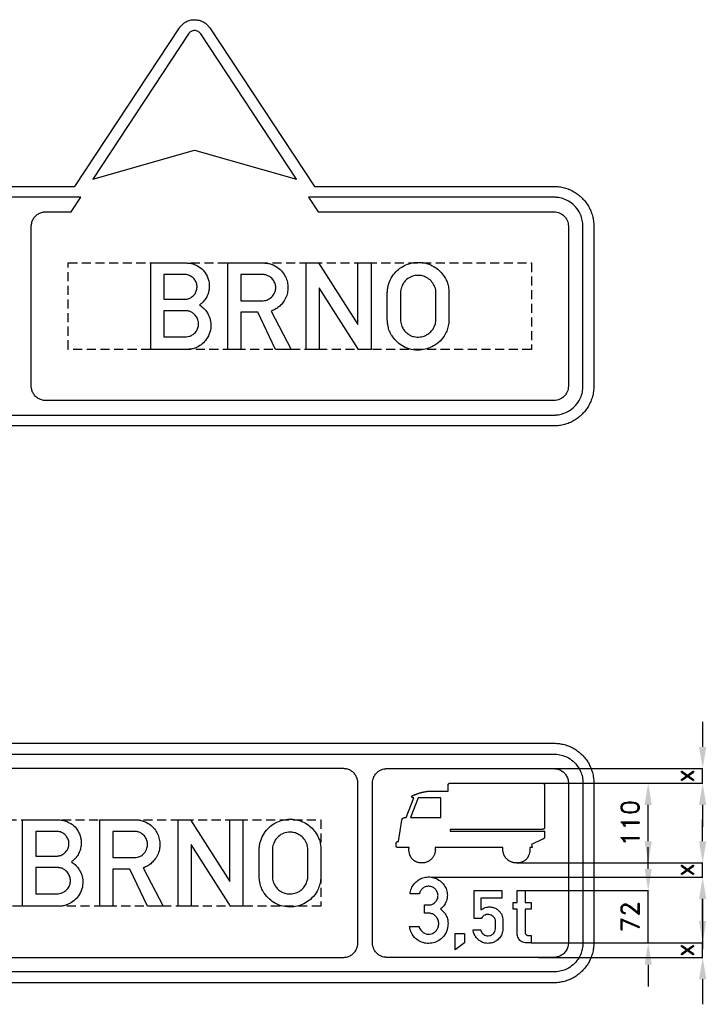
# Model space of a CAD drawing. Header units: millimetres. Extents: x -439 to 1046, y 157 to 1513.
# Tile 2 of 2: x 100 to 1046, y 157 to 1513. Entities that reach past the tile are written whole.
import ezdxf

# ---------------------------------------------------------------- set-up
doc = ezdxf.new("R2010")
doc.units = ezdxf.units.MM
doc.header["$LTSCALE"] = 5
doc.linetypes.add('ČÁRKOVANÁX2', pattern=[1.5, 1, -0.5])
doc.layers.add('Kóty', color=2, linetype='Continuous')
doc.layers.add('Značka', color=7, linetype='Continuous')
doc.styles.get("Standard").update_dxf_attribs({"font": 'romand.shx', "height": 25})
doc.dimstyles.get("Standard").update_dxf_attribs({"dimtxt": 25, "dimasz": 30, "dimexe": 0.18, "dimexo": 0.0625, "dimgap": 12.5, "dimtad": 1, "dimdec": 0, "dimzin": 0, "dimdsep": 46, "dimtxsty": 'Standard', "dimcen": 0.09, "dimadec": 0, "dimazin": 0, "dimtfac": 1, "dimtdec": 0, "dimtofl": 0, "dimtmove": 0, "dimatfit": 3, "dimfxl": 1, "dimtolj": 1, "dimtzin": 0, "dimarcsym": 0})

# ---------------------------------------------------------------- blocks, each defined once
blk = doc.blocks.new('*D3')
at = {"layer": 'Defpoints', "color": 0, "transparency": 16777216}
for p in [(769.9, 461.6), (965.9, 461.6), (786.4, 351.7)]:
    blk.add_point(p, dxfattribs=at)
at = {"layer": 'Kóty', "color": 0, "lineweight": -2, "transparency": 16777216}
for p, q in [((770, 461.6), (966.1, 461.6)), ((965.9, 381.7), (965.9, 431.6)), ((786.4, 351.7), (966.1, 351.7))]:
    blk.add_line(p, q, dxfattribs=at)
at = {"layer": 'Kóty', "color": 0, "transparency": 16777216}
for points in [[(960.9, 431.6), (970.9, 431.6), (965.9, 461.6)], [(960.9, 381.7), (970.9, 381.7), (965.9, 351.7)]]:
    blk.add_solid(points, dxfattribs=at)
at = {"layer": 'Kóty', "color": 0, "transparency": 16777216, "insert": (940.9, 406.7), "char_height": 25, "attachment_point": 5, "rotation": 90}
blk.add_mtext('\\A1;110', dxfattribs=at)
blk = doc.blocks.new('*D4')
at = {"layer": 'Defpoints', "color": 0, "transparency": 16777216}
for p in [(790.9, 313.6), (965.9, 313.6), (804.7, 241.6)]:
    blk.add_point(p, dxfattribs=at)
at = {"layer": 'Kóty', "color": 0, "lineweight": -2, "transparency": 16777216}
for p, q in [((965.9, 343.6), (965.9, 373.6)), ((790.9, 313.6), (966.1, 313.6)), ((804.8, 241.6), (966.1, 241.6)), ((965.9, 211.6), (965.9, 181.6))]:
    blk.add_line(p, q, dxfattribs=at)
at = {"layer": 'Kóty', "color": 0, "transparency": 16777216}
for points in [[(960.9, 343.6), (970.9, 343.6), (965.9, 313.6)], [(960.9, 211.6), (970.9, 211.6), (965.9, 241.6)]]:
    blk.add_solid(points, dxfattribs=at)
at = {"layer": 'Kóty', "color": 0, "transparency": 16777216, "insert": (940.9, 277.6), "char_height": 25, "attachment_point": 5, "rotation": 90}
blk.add_mtext('\\A1;72', dxfattribs=at)

msp = doc.modelspace()

# ---------------------------------------------------------------- linework, layer by layer
at = {"layer": 'Kóty'}
for p, q in [((1040.9, 546.3), (1040.9, 511.6)), ((805.5, 481.6), (1041.1, 481.6)), ((805.5, 461.6), (1041.1, 461.6)), ((1040.9, 431.6), (1040.9, 401.6)), ((1040.9, 381.7), (1040.9, 411.7)), ((835.2, 351.7), (1041.1, 351.7)), ((666.7, 332.2), (1041.1, 332.2)), ((1040.9, 302.2), (1040.9, 232.9)), ((1040.9, 271.6), (1040.9, 301.6)), ((814.6, 241.6), (1041.1, 241.6)), ((814.6, 221.6), (1041.1, 221.6)), ((1040.9, 191.6), (1040.9, 157))]:
    msp.add_line(p, q, dxfattribs=at)
for points in [[(1040.9, 461.6), (1040.9, 481.6)], [(1040.9, 332.2), (1040.9, 351.7)], [(965.9, 241.6), (965.9, 313.6)], [(1040.9, 221.6), (1040.9, 241.6)]]:
    msp.add_lwpolyline(points, dxfattribs=at)
for points in [[(1035.9, 511.6), (1045.9, 511.6), (1040.9, 481.6)], [(1035.9, 431.6), (1045.9, 431.6), (1040.9, 461.6)], [(1035.9, 381.7), (1045.9, 381.7), (1040.9, 351.7)], [(1035.9, 302.2), (1045.9, 302.2), (1040.9, 332.2)], [(1035.9, 271.6), (1045.9, 271.6), (1040.9, 241.6)], [(1035.9, 191.6), (1045.9, 191.6), (1040.9, 221.6)]]:
    msp.add_solid(points, dxfattribs=at)
at = {"layer": 'Značka', "color": 3}
for points in [[(-154.1, 1283.7), (175.9, 1283.7), (175.9, 1283.7), (320.1, 1502), (320.8, 1503), (321.5, 1504, -0.052456), (325, 1507.5, -0.052761), (329.1, 1510.3, -0.065666), (334.8, 1512.6, -0.065801), (340.9, 1513.3, -0.065467), (347, 1512.5, -0.0638), (352.8, 1510.3, -0.052749), (356.9, 1507.6, -0.057705), (360.3, 1504), (361.1, 1503), (361.8, 1502), (505.9, 1283.7)], [(340.9, 1333.7), (481.4, 1293.7), (349.3, 1493.8), (349, 1494.2), (348.7, 1494.6, 0.052755), (347.3, 1496, 0.052796), (345.7, 1497.1, 0.065483), (343.4, 1498, 0.065728), (340.9, 1498.3, 0.065484), (338.5, 1498, 0.063811), (336.2, 1497.1, 0.052837), (334.5, 1496, 0.057861), (333.2, 1494.6), (332.9, 1494.2), (332.6, 1493.8), (200.5, 1293.7), (340.9, 1333.7)], [(505.9, 1283.7), (835.9, 1283.7), (836.1, 1283.7), (836.4, 1283.7, -0.032181), (843.5, 1283.2, -0.035449), (850.4, 1281.7, -0.036272), (857.2, 1279.4, -0.034413), (863.6, 1276.2, -0.03373), (869.5, 1272.3, -0.034095), (874.8, 1267.5, -0.034224), (879.5, 1262.2, -0.034221), (883.5, 1256.3, -0.034046), (886.7, 1249.9, -0.033431), (889, 1243.2, -0.034139), (890.5, 1236.2, -0.036726), (890.9, 1229.1), (890.9, 1228.9), (890.9, 1228.7), (890.9, 1008.7), (890.9, 1008.4), (890.9, 1008.2, -0.032187), (890.4, 1001.1, -0.035462), (889, 994.1, -0.036265), (886.7, 987.4, -0.034415), (883.5, 981, -0.033708), (879.5, 975.1, -0.034095), (874.8, 969.8, -0.034211), (869.5, 965, -0.034227), (863.6, 961.1, -0.034046), (857.2, 957.9, -0.033424), (850.4, 955.6, -0.034127), (843.5, 954.1, -0.036747), (836.4, 953.7), (836.1, 953.7), (835.9, 953.7), (-154.1, 953.7)], [(115.9, 1008.7), (115.9, 1228.7), (115.9, 1228.9), (115.9, 1229.2, -0.033758), (116.2, 1231.8, -0.035655), (116.8, 1234.3, -0.036087), (117.6, 1236.8, -0.034687), (118.9, 1239.1, -0.034139), (120.4, 1241.2, -0.034434), (122.2, 1243.2, -0.034551), (124.2, 1244.8, -0.034518), (126.4, 1246.2, -0.034389), (128.8, 1247.3, -0.03417), (131.3, 1248.1, -0.02818), (133.3, 1248.5, -0.029338), (135.5, 1248.6), (135.7, 1248.7), (135.9, 1248.7), (141.9, 1248.7), (170.8, 1248.7), (184, 1268.7), (-154.1, 1268.7)], [(-154.1, 968.7), (835.9, 968.7, 0.00359), (838, 968.7, 0.010721), (840.1, 968.9, 0.05576), (848.3, 970.6, 0.056197), (855.9, 974, 0.069705), (864.3, 980.3, 0.068356), (870.6, 988.7, 0.056398), (874.1, 996.3, 0.061085), (875.7, 1004.5), (875.9, 1006.6), (875.9, 1008.7), (875.9, 1228.7), (875.9, 1230.7), (875.7, 1232.8, 0.055657), (874, 1241, 0.056182), (870.6, 1248.7, 0.069708), (864.3, 1257, 0.068338), (855.9, 1263.3, 0.056419), (848.3, 1266.8, 0.061152), (840.1, 1268.4, 0.012254), (838, 1268.6, 0.004089), (835.9, 1268.7), (497.9, 1268.7), (511.1, 1248.7), (835.9, 1248.7), (837, 1248.6, -0.010697), (838, 1248.5, -0.055604), (842.1, 1247.7, -0.05627), (845.9, 1246, -0.069821), (850.1, 1242.8, -0.0682), (853.2, 1238.7, -0.056331), (855, 1234.8, -0.061179), (855.8, 1230.7), (855.9, 1229.7), (855.9, 1228.7), (855.9, 1008.7), (855.9, 1007.6), (855.8, 1006.6, -0.055789), (855, 1002.5, -0.056093), (853.2, 998.7, -0.069583), (850.1, 994.5, -0.068433), (845.9, 991.3, -0.056518), (842.1, 989.6, -0.061034), (838, 988.8, -0.012124), (837, 988.7, -0.004063), (835.9, 988.7), (135.9, 988.7), (135.7, 988.7), (135.4, 988.7, -0.03387), (132.8, 988.9, -0.035526), (130.3, 989.5, -0.035896), (127.8, 990.4, -0.034756), (125.5, 991.6, -0.034266), (123.3, 993.1, -0.034448), (121.4, 994.9, -0.034539), (119.7, 996.9, -0.034587), (118.4, 999.1, -0.034343), (117.3, 1001.5, -0.033747), (116.5, 1004, -0.028215), (116.1, 1006.1, -0.030659), (115.9, 1008.2), (115.9, 1008.4), (115.9, 1008.7)], [(280.4, 1059.2), (280.4, 1178.2), (329.3, 1178.2, -0.002348), (330.6, 1178.1, -0.006987), (331.8, 1178.1, -0.053522), (338.5, 1176.9, -0.058873), (344.8, 1174.3, -0.084096), (352.6, 1168.3, -0.083984), (358.1, 1160.2, -0.052903), (360.2, 1154.4, -0.048086), (361.1, 1148.4, -0.047689), (361, 1142.3, -0.051685), (359.6, 1136.3, -0.057806), (356.8, 1130.1, -0.056924), (352.7, 1124.7, -0.018995), (351.2, 1123.1, -0.019189), (349.5, 1121.7, -0.007456), (348.6, 1121), (347.7, 1120.3), (348.9, 1119.4, -0.007134), (350.1, 1118.5, -0.045536), (355.1, 1114, -0.053985), (359, 1108.5, -0.077429), (362.5, 1100, -0.07632), (363.3, 1090.8, -0.08493), (361.2, 1080.4, -0.082717), (355.9, 1071.4, -0.067284), (349.8, 1065.5, -0.067552), (342.4, 1061.4, -0.045466), (337.2, 1059.8, -0.04876), (331.8, 1059.2, -0.00711), (330.8, 1059.2, -0.00231), (329.8, 1059.2), (280.4, 1059.2)], [(386.6, 1059.2), (386.6, 1178.2), (436.7, 1178.2), (437.5, 1178.1, -0.005438), (438.2, 1178.1, -0.052875), (443.8, 1177.3, -0.045269), (449.2, 1175.4, -0.068753), (457.1, 1170.6, -0.07411), (463.4, 1163.8, -0.062854), (467.1, 1157.1, -0.059665), (469.1, 1149.7, -0.05513), (469.5, 1142.5, -0.055168), (468.4, 1135.3, -0.062312), (465.3, 1127.7, -0.063047), (460.5, 1121.1, -0.05273), (455.6, 1116.6, -0.055205), (449.8, 1113.3, -0.011394), (448.2, 1112.6, -0.003853), (446.6, 1112), (473.9, 1059.2), (452.5, 1059.2), (428.2, 1110.2), (404.7, 1110.2), (404.7, 1059.2), (386.6, 1059.2)], [(606.4, 1137.7), (606.5, 1138.7), (606.5, 1139.7, -0.030686), (607.2, 1144.7, -0.031077), (608.5, 1149.5, -0.066287), (613, 1159.4, -0.068476), (620.1, 1167.7, -0.061862), (627.8, 1173.4, -0.059931), (636.7, 1177.2, -0.057342), (645.9, 1178.9, -0.057585), (655.2, 1178.6, -0.056918), (664.1, 1176.3, -0.057502), (672.3, 1172.1, -0.055379), (679.2, 1166.5, -0.053459), (684.8, 1159.6, -0.043017), (688.1, 1153.6, -0.048864), (690.2, 1147.1, -0.022739), (690.9, 1143.6, -0.012999), (691.3, 1140), (691.4, 1139.4), (691.4, 1138.8), (691.4, 1099), (691.3, 1098.1), (691.3, 1097.1, -0.035776), (690, 1089.7, -0.047842), (687.5, 1082.7, -0.078795), (681.1, 1072.7, -0.073098), (672.1, 1065.1, -0.060119), (663.4, 1060.7, -0.059847), (654, 1058.4, -0.071109), (642.3, 1058.5, -0.074185), (631.1, 1061.9, -0.06604), (622.3, 1067.3, -0.061699), (615.2, 1074.7, -0.047092), (611, 1081, -0.05388), (608.2, 1088, -0.030233), (607.2, 1092.7, -0.017672), (606.6, 1097.4), (606.5, 1098.5), (606.4, 1099.6), (606.4, 1137.7)], [(298.6, 1162.2), (298.6, 1128.2), (327.1, 1128.2, 0.005386), (328.2, 1128.2, 0.01603), (329.3, 1128.3, 0.09164), (334.4, 1129.7, 0.080745), (338.8, 1132.8, 0.08131), (342.2, 1137, 0.086111), (344, 1142, 0.08746), (344.2, 1147.5, 0.085838), (342.5, 1152.8, 0.08193), (339.4, 1157.1, 0.078649), (335.2, 1160.2, 0.046711), (332.5, 1161.4, 0.054004), (329.7, 1162.1, 0.009044), (329.1, 1162.1), (328.5, 1162.2), (298.6, 1162.2)], [(404.7, 1162.1), (404.7, 1126), (434, 1126, 0.002019), (434.7, 1126.1, 0.006056), (435.4, 1126.1, 0.040787), (438.7, 1126.6, 0.049419), (441.9, 1127.7, 0.110768), (448.1, 1132.3, 0.114763), (451.8, 1139, 0.085168), (452.7, 1144.3, 0.080085), (451.8, 1149.6, 0.08408), (449.1, 1154.8, 0.081241), (444.9, 1158.9, 0.067097), (440.9, 1161.1, 0.082112), (436.6, 1162.1, 0.00797), (436.1, 1162.1), (435.5, 1162.1), (404.7, 1162.1)], [(624.5, 1137.7), (624.5, 1099.6), (624.6, 1098.9), (624.6, 1098.2, 0.037584), (625.3, 1094.4, 0.041676), (626.5, 1090.8, 0.062893), (629.3, 1085.9, 0.060173), (633.2, 1081.8, 0.059427), (637.8, 1078.6, 0.064329), (643, 1076.7, 0.050509), (647.2, 1076.1, 0.044565), (651.6, 1076.3, 0.073918), (658.9, 1078.2, 0.085005), (665.2, 1082.3, 0.073628), (669.4, 1087.2, 0.063572), (672.2, 1093, 0.033212), (673, 1095.9, 0.042657), (673.4, 1098.9), (673.4, 1099.3), (673.4, 1099.7), (673.4, 1137.6), (673.4, 1138.2), (673.4, 1138.9, 0.062613), (672.7, 1143.1, 0.048324), (671.1, 1147, 0.076913), (666.7, 1153.4, 0.08378), (660.6, 1158.1, 0.069864), (654.9, 1160.4, 0.066679), (648.8, 1161.1, 0.08852), (640.3, 1159.6, 0.098118), (633, 1155.2, 0.062844), (629.4, 1151.3, 0.051395), (626.7, 1146.6, 0.039545), (625.3, 1142.9, 0.050738), (624.6, 1139), (624.6, 1138.3), (624.5, 1137.7)], [(298.6, 1112.3), (298.6, 1076.3), (327.2, 1076.3, 0.003564), (328.3, 1076.3, 0.010909), (329.4, 1076.4, 0.058714), (333.6, 1077.2, 0.063105), (337.6, 1079, 0.084062), (342, 1082.6, 0.085723), (345, 1087.5, 0.082232), (346.3, 1092.8, 0.080964), (345.9, 1098.2, 0.088837), (343.6, 1103.8, 0.084254), (339.5, 1108.4, 0.065593), (335.8, 1110.9, 0.080395), (331.6, 1112.1, 0.018294), (330.4, 1112.2, 0.006108), (329.2, 1112.3), (298.6, 1112.3)], [(-201.6, 516.6), (445.9, 516.6), (464.9, 516.6), (835.9, 516.6), (836.2, 516.6), (836.4, 516.6, -0.032178), (843.5, 516.1, -0.035434), (850.5, 514.7, -0.03627), (857.2, 512.4, -0.034424), (863.6, 509.2, -0.033711), (869.5, 505.3, -0.034069), (874.8, 500.5, -0.034199), (879.6, 495.2, -0.034234), (883.5, 489.3, -0.034034), (886.7, 482.9, -0.033395), (889, 476.2, -0.034107), (890.5, 469.2, -0.036743), (890.9, 462.1), (890.9, 461.9), (890.9, 461.6), (890.9, 241.6), (890.9, 241.4), (890.9, 241.2, -0.032171), (890.4, 234.1, -0.035429), (889, 227.1, -0.036282), (886.7, 220.4, -0.034416), (883.5, 214, -0.033735), (879.5, 208.1, -0.034079), (874.8, 202.8, -0.034202), (869.5, 198, -0.034235), (863.6, 194.1, -0.034041), (857.2, 190.9, -0.033409), (850.5, 188.6, -0.034125), (843.5, 187.1, -0.036744), (836.4, 186.6), (836.2, 186.6), (835.9, 186.6), (464.9, 186.6)], [(-204.6, 501.6), (835.9, 501.6, -0.003573), (838, 501.6, -0.010694), (840.1, 501.4, -0.055534), (848.3, 499.7, -0.056148), (855.9, 496.3, -0.069747), (864.3, 490, -0.06838), (870.6, 481.6, -0.056446), (874.1, 474, -0.061163), (875.7, 465.8), (875.9, 463.7), (875.9, 461.6), (875.9, 241.6), (875.9, 239.6), (875.7, 237.5, -0.055774), (874, 229.3, -0.056171), (870.6, 221.6, -0.069689), (864.3, 213.3, -0.068353), (855.9, 207, -0.056435), (848.3, 203.5, -0.061175), (840.1, 201.9, -0.012216), (838, 201.7, -0.004073), (835.9, 201.6), (-204.6, 201.6)], [(-234.9, 221.6), (545.9, 221.6), (546.2, 221.6), (546.5, 221.7, 0.033856), (549.1, 221.9, 0.035609), (551.6, 222.5, 0.035973), (554.1, 223.4, 0.034657), (556.4, 224.6, 0.034137), (558.5, 226.1, 0.034413), (560.4, 227.9, 0.034541), (562.1, 229.9, 0.034615), (563.5, 232.1, 0.034396), (564.6, 234.5), (565.4, 237), (565.8, 239.1), (565.9, 241.2), (565.9, 241.4), (565.9, 241.6), (565.9, 461.6), (565.9, 461.9), (565.9, 462.2, 0.033832), (565.7, 464.8, 0.035615), (565.1, 467.3, 0.035976), (564.2, 469.8, 0.034666), (563, 472.1, 0.034138), (561.5, 474.2, 0.034445), (559.7, 476.2, 0.034559), (557.7, 477.8, 0.034543), (555.5, 479.2, 0.034382), (553.1, 480.3, 0.033972), (550.6, 481.1, 0.028196), (548.5, 481.5, 0.029995), (546.4, 481.6), (546.2, 481.6), (545.9, 481.6)], [(855.9, 461.6), (855.9, 241.6), (855.9, 241.4), (855.9, 241.1), (855.7, 238.5), (855.1, 236), (854.2, 233.5), (853, 231.2), (851.5, 229.1), (849.7, 227.1, -0.03451), (847.7, 225.5, -0.034616), (845.5, 224.1, -0.034375), (843.1, 223, -0.033744), (840.6, 222.2, -0.028227), (838.5, 221.8, -0.030624), (836.4, 221.6), (836.2, 221.6), (835.9, 221.6), (743.9, 221.6), (605.9, 221.6), (604.9, 221.7, -0.010751), (603.8, 221.8, -0.055783), (599.8, 222.6, -0.056144), (595.9, 224.3, -0.069679), (591.8, 227.5, -0.068417), (588.6, 231.6, -0.056425), (586.9, 235.5, -0.06103), (586, 239.6), (586, 240.6), (585.9, 241.6), (585.9, 461.6), (586, 462.7), (586, 463.7, -0.055592), (586.9, 467.8, -0.056195), (588.6, 471.6, -0.069762), (591.8, 475.8, -0.068343), (595.9, 479, -0.056394), (599.8, 480.7, -0.061079), (603.8, 481.5, -0.01223), (604.9, 481.6, -0.004062), (605.9, 481.6), (835.9, 481.6), (836.2, 481.6), (836.5, 481.6, -0.033864), (839.1, 481.4, -0.035595), (841.6, 480.8, -0.035976), (844.1, 479.9, -0.03463), (846.4, 478.7, -0.034132), (848.5, 477.2, -0.034475), (850.4, 475.4, -0.034552), (852.1, 473.4, -0.034526), (853.5, 471.2), (854.6, 468.8), (855.4, 466.3), (855.8, 464.2), (855.9, 462.1), (855.9, 461.9), (855.9, 461.6)], [(765.8, 372.8), (672.5, 372.8), (672.5, 372.8), (672.5, 372.8), (672.5, 372.5), (672.5, 372.3), (672.5, 372), (672.5, 371.8), (672.5, 371.5), (672.5, 371.3), (672.5, 371.1), (672.6, 370.9), (672.6, 370.7), (672.6, 370.5), (672.6, 370.5), (672.6, 370.4), (672.6, 370.3), (672.6, 370.2), (672.5, 369.9), (672.5, 369.6), (672.5, 368.9), (672.4, 368.3), (672.3, 367.3), (672.2, 366.5), (672, 365.6), (671.8, 364.7), (671.5, 364), (671.3, 363.3), (670.9, 362.5), (670.6, 361.6), (670.2, 360.9), (669.7, 360.1), (669.3, 359.5), (668.9, 358.9), (668.4, 358.3), (668, 357.8), (667.6, 357.3), (667.1, 356.9), (666.6, 356.4), (666.1, 355.9), (665.4, 355.4), (664.7, 354.9), (664.1, 354.5), (663.5, 354.2), (662.9, 353.8), (662.3, 353.5), (661.8, 353.3), (661.3, 353.1), (660.6, 352.8), (659.9, 352.6), (659.1, 352.4), (658.3, 352.1), (657.7, 352), (657, 351.9), (656.3, 351.8), (655.6, 351.7), (655, 351.7, -0.008433), (654.5, 351.7, -0.009596), (653.8, 351.7, -0.007109), (653.1, 351.7, -0.008641), (652.3, 351.7), (651.4, 351.8), (650.8, 351.9), (650.1, 352), (649.4, 352.2), (648.7, 352.3), (648.2, 352.5), (647.7, 352.7), (647.1, 352.9), (646.4, 353.2), (645.7, 353.6), (644.9, 353.9), (644.3, 354.3), (643.7, 354.7), (643.2, 355.1), (642.6, 355.5), (642.2, 355.9), (641.8, 356.3), (641.3, 356.7), (640.8, 357.3), (640.3, 357.8), (639.9, 358.4), (639.5, 358.9), (639.2, 359.4), (638.8, 360), (638.5, 360.5), (638.3, 361), (638.1, 361.4), (637.9, 362), (637.6, 362.6), (637.3, 363.5), (637, 364.4), (636.8, 365.2), (636.6, 366), (636.5, 366.8), (636.4, 367.6), (636.3, 368.3), (636.3, 368.9), (636.3, 369.7), (636.3, 370.5), (636.3, 370.8), (636.3, 371.1), (636.3, 371.3), (636.3, 371.6), (636.3, 371.8), (636.4, 372), (636.4, 372.2), (636.4, 372.3), (636.4, 372.6), (636.4, 372.8), (636.4, 372.8), (636.4, 372.8), (622.1, 372.8), (622.1, 372.8), (622.1, 372.8), (622.1, 372.8), (622, 372.8), (622, 372.8), (622, 372.8), (622, 372.8), (622, 372.8), (621.9, 372.8), (621.9, 372.8), (621.9, 372.8), (621.9, 372.8), (621.7, 372.8), (621.6, 372.8), (621.4, 372.8), (621.3, 372.8), (621.2, 372.8), (621.1, 372.9), (621, 372.9), (620.9, 372.9), (620.7, 372.9), (620.6, 372.9), (620.5, 372.9), (620.4, 373), (620.4, 373), (620.3, 373), (620.2, 373), (620.1, 373), (620.1, 373.1), (620, 373.1), (620, 373.1), (619.9, 373.2), (619.8, 373.2), (619.8, 373.2), (619.7, 373.2), (619.7, 373.3), (619.7, 373.3), (619.6, 373.3), (619.6, 373.3), (619.5, 373.3), (619.5, 373.4), (619.5, 373.4), (619.4, 373.4), (619.4, 373.5), (619.4, 373.5), (619.3, 373.5), (619.3, 373.6), (619.3, 373.6), (619.2, 373.6), (619.2, 373.7), (619.2, 373.7), (619.2, 373.7), (619.1, 373.8), (619.1, 373.8), (619.1, 373.9), (619.1, 373.9), (619, 374), (619, 374), (619, 374), (619, 374.1), (619, 374.1), (618.9, 374.2), (618.9, 374.2), (618.9, 374.2), (618.9, 374.3), (618.9, 374.3), (618.9, 374.4), (618.9, 374.4), (618.9, 374.4), (618.9, 374.5), (618.9, 374.5), (618.8, 374.6), (618.8, 374.6), (618.8, 374.7), (618.8, 374.7), (618.8, 374.8), (618.8, 374.8), (618.8, 374.9), (618.8, 374.9), (618.8, 375), (618.8, 375), (618.8, 375.1), (618.8, 375.1), (618.8, 375.1), (618.8, 375.1), (618.8, 375.1), (618.8, 375.1), (618.8, 375.2), (618.8, 375.2), (618.8, 375.2), (618.8, 375.2), (618.8, 375.2), (618.8, 375.3), (618.8, 375.3), (618.8, 375.4), (618.8, 375.5), (618.8, 375.7), (618.8, 376), (618.8, 376.3), (618.8, 376.6), (618.8, 377), (618.8, 377.3), (618.8, 377.5), (618.8, 377.8), (618.8, 378.1), (618.8, 378.4), (618.8, 378.6), (618.8, 378.7), (618.8, 378.8), (618.8, 378.9), (618.8, 379), (618.8, 379.2), (618.9, 379.3), (618.9, 379.3), (618.9, 379.5), (618.9, 379.6), (618.9, 379.6), (619, 379.7), (619, 379.8), (619, 379.8), (619, 379.9), (619, 380), (619.1, 380), (619.1, 380.1), (619.1, 380.1), (619.1, 380.2), (619.2, 380.3), (619.2, 380.3), (619.2, 380.4), (619.3, 380.4), (619.3, 380.5), (619.3, 380.5), (619.4, 380.5), (619.4, 380.6), (619.4, 380.6), (619.5, 380.7), (619.5, 380.7), (619.6, 380.8), (619.6, 380.8), (619.7, 380.8), (619.7, 380.9), (619.8, 380.9), (619.8, 380.9), (619.9, 381), (619.9, 381), (620, 381), (620, 381), (620.1, 381.1), (620.2, 381.1), (620.2, 381.1), (620.3, 381.1), (620.3, 381.2), (620.4, 381.2), (620.4, 381.2), (620.5, 381.2), (620.6, 381.2), (620.6, 381.2), (620.7, 381.3), (620.7, 381.3), (620.7, 381.3), (620.8, 381.3), (620.8, 381.3), (620.8, 381.3), (620.9, 381.3), (620.9, 381.3), (621, 381.3), (621, 381.3), (621.1, 381.3), (621.2, 381.3), (621.2, 381.3), (621.3, 381.3), (621.3, 381.3), (621.4, 381.4), (621.4, 381.4), (621.5, 381.4), (621.6, 381.4), (621.6, 381.4), (621.6, 381.4), (621.6, 381.4), (621.7, 381.4), (621.7, 381.4), (621.7, 381.4), (621.7, 381.4), (621.7, 381.4), (621.7, 381.4), (621.8, 381.4), (621.8, 381.4), (621.8, 381.4), (626.5, 410.6), (626.5, 410.6), (626.5, 410.6), (626.5, 410.6), (626.5, 410.6), (626.5, 410.6), (626.5, 410.7), (626.5, 410.7), (626.5, 410.8), (626.5, 410.8), (626.6, 410.9), (626.6, 410.9), (626.6, 410.9), (626.6, 411), (626.6, 411), (626.6, 411.1), (626.6, 411.1), (626.6, 411.1), (626.6, 411.1), (626.6, 411.2), (626.7, 411.2), (626.7, 411.3), (626.8, 411.5), (626.8, 411.6), (626.9, 411.9), (627, 412.1), (627.1, 412.3), (627.3, 412.5), (627.4, 412.6), (627.5, 412.8), (627.6, 412.9), (627.8, 413.1), (627.8, 413.1), (627.9, 413.1), (627.9, 413.1), (627.9, 413.1), (627.9, 413.1), (627.9, 413.1), (627.9, 413.1), (627.9, 413.1), (627.9, 413.2), (627.9, 413.2), (627.9, 413.2), (627.9, 413.2), (627.9, 413.2), (627.9, 413.2), (628, 413.2), (628, 413.2), (628.1, 413.3), (628.2, 413.4), (628.5, 413.5), (628.8, 413.7), (629.2, 413.8), (629.6, 414), (630, 414.1), (630.4, 414.2), (630.8, 414.2), (631.1, 414.3), (631.5, 414.3), (631.8, 414.3), (631.9, 414.3), (632, 414.3), (632, 414.3), (632, 414.3), (632, 414.3), (632, 414.3), (632, 414.3), (632.1, 414.3), (632.1, 414.3), (632.1, 414.3), (632.2, 414.3), (632.2, 414.3), (632.3, 414.3), (632.3, 414.3), (632.3, 414.3), (632.4, 414.3), (632.4, 414.3), (632.4, 414.3), (642.9, 441.3), (642.9, 441.3), (642.9, 441.3), (642.9, 441.3), (642.9, 441.3), (642.8, 441.3), (642.8, 441.3), (642.8, 441.3), (642.8, 441.3), (642.8, 441.3), (642.7, 441.3), (642.7, 441.3), (642.7, 441.3), (642.6, 441.3), (642.4, 441.3), (642.3, 441.3), (642.2, 441.3), (642.1, 441.4), (641.9, 441.4), (641.8, 441.4), (641.8, 441.4), (641.6, 441.5), (641.5, 441.5), (641.4, 441.5), (641.3, 441.6), (641.3, 441.6), (641.2, 441.7), (641.1, 441.7), (641, 441.7), (641, 441.8), (640.9, 441.8), (640.8, 441.9), (640.8, 441.9), (640.7, 442), (640.7, 442), (640.6, 442), (640.6, 442.1), (640.6, 442.1), (640.5, 442.2), (640.5, 442.2), (640.5, 442.2), (640.4, 442.3), (640.4, 442.3), (640.4, 442.4), (640.4, 442.4), (640.3, 442.5), (640.3, 442.5), (640.3, 442.6), (640.3, 442.6), (640.3, 442.7), (640.3, 442.7), (640.3, 442.7), (640.3, 442.8), (640.2, 442.9), (640.2, 442.9), (640.2, 443), (640.2, 443), (640.3, 443.1), (640.3, 443.1), (640.3, 443.2), (640.3, 443.2), (640.3, 443.3), (640.3, 443.3), (640.3, 443.4), (640.4, 443.5), (640.4, 443.5), (640.4, 443.6), (640.5, 443.6), (640.5, 443.7), (640.5, 443.7), (640.6, 443.8), (640.6, 443.8), (640.7, 443.8), (640.7, 443.9), (640.8, 444), (640.9, 444.1), (640.9, 444.1), (641, 444.2), (641, 444.2), (641.1, 444.3), (641.2, 444.3), (641.2, 444.3), (641.3, 444.4), (641.4, 444.5), (641.6, 444.6), (641.7, 444.7), (641.9, 444.7), (642, 444.8), (642.1, 444.9), (642.3, 444.9), (642.4, 444.9), (642.5, 445), (642.6, 445.1), (642.7, 445.1), (642.7, 445.1), (642.8, 445.1), (642.8, 445.1), (642.9, 445.1), (642.9, 445.1), (642.9, 445.2), (643, 445.2), (643, 445.2), (643.1, 445.2), (643.1, 445.2), (643.1, 445.2), (643.2, 445.2), (643.2, 445.2), (643.2, 445.3), (643.3, 445.3), (643.3, 445.3), (643.3, 445.3), (643.3, 445.3), (643.4, 445.3), (643.4, 445.3), (643.5, 445.4), (643.6, 445.4), (643.7, 445.4), (643.7, 445.4), (643.8, 445.5), (643.9, 445.5), (643.9, 445.5), (644, 445.5), (644.1, 445.6), (644.3, 445.7), (644.6, 445.8), (644.8, 445.8), (645, 445.9), (645.2, 446), (645.4, 446.1), (645.6, 446.1), (645.8, 446.2), (646, 446.3), (646.2, 446.4), (646.6, 446.5), (647.1, 446.7), (647.4, 446.8), (647.8, 447), (648.2, 447.1), (648.5, 447.2), (648.8, 447.3), (649.1, 447.4), (649.5, 447.6), (649.9, 447.7), (650.4, 447.9), (650.9, 448.1), (651.4, 448.2), (651.8, 448.3), (652.3, 448.5), (652.7, 448.6), (653.1, 448.7), (653.4, 448.8), (653.9, 448.9), (654.3, 449), (654.8, 449.1), (655.3, 449.3), (655.7, 449.4), (656.1, 449.4), (656.5, 449.5), (656.9, 449.6), (657.2, 449.7), (657.5, 449.7), (657.9, 449.8), (658.3, 449.9), (658.9, 450), (659.4, 450.1), (659.9, 450.2), (660.3, 450.2), (660.8, 450.3), (661.2, 450.3), (661.6, 450.4), (662, 450.4), (662.3, 450.5), (662.7, 450.5), (662.8, 450.5), (662.9, 450.5), (662.9, 450.5), (662.9, 450.5), (662.9, 450.5), (662.9, 450.5), (663, 450.5), (663.1, 450.5), (663.2, 450.5), (663.2, 450.5), (663.3, 450.5), (663.4, 450.5), (663.5, 450.5), (663.5, 450.5), (663.6, 450.5), (663.7, 450.5), (663.7, 450.5), (663.7, 450.5), (690.2, 450.5), (690.2, 458.2), (690.2, 458.2), (690.2, 458.2), (690.2, 458.2), (690.2, 458.3), (690.2, 458.3), (690.2, 458.3), (690.2, 458.3), (690.2, 458.4), (690.2, 458.4), (690.2, 458.4), (690.2, 458.4), (690.2, 458.5), (690.2, 458.6), (690.2, 458.8), (690.2, 458.9), (690.3, 459.1), (690.3, 459.2), (690.3, 459.3), (690.3, 459.4), (690.3, 459.5), (690.4, 459.7), (690.4, 459.8), (690.4, 459.9), (690.5, 460), (690.5, 460.1), (690.5, 460.1), (690.5, 460.2), (690.6, 460.3), (690.6, 460.3), (690.6, 460.4), (690.7, 460.5), (690.7, 460.5), (690.7, 460.6), (690.8, 460.7), (690.8, 460.7), (690.8, 460.7), (690.9, 460.8), (690.9, 460.8), (690.9, 460.9), (691, 460.9), (691, 460.9), (691.1, 461), (691.1, 461), (691.2, 461.1), (691.2, 461.1), (691.2, 461.1), (691.3, 461.2), (691.3, 461.2), (691.4, 461.2), (691.4, 461.3), (691.5, 461.3), (691.5, 461.3), (691.6, 461.3), (691.7, 461.4), (691.8, 461.4), (691.8, 461.4), (691.9, 461.5), (692, 461.5), (692, 461.5), (692.1, 461.5), (692.2, 461.5), (692.2, 461.5), (692.3, 461.6), (692.4, 461.6), (692.4, 461.6), (692.5, 461.6), (692.6, 461.6), (692.6, 461.6), (692.7, 461.6), (692.7, 461.6), (692.8, 461.6), (692.8, 461.6), (693, 461.6), (693.1, 461.6), (693.2, 461.6), (693.3, 461.6), (693.3, 461.6), (693.4, 461.6), (693.5, 461.6), (693.6, 461.6), (693.7, 461.6), (693.8, 461.6), (693.8, 461.6), (693.8, 461.6), (820.4, 461.6), (820.5, 461.6), (820.5, 461.6, -0.050351), (821, 461.6), (821.4, 461.4), (821.8, 461.2), (822.1, 460.9), (822.4, 460.5), (822.6, 460.1), (822.8, 459.7), (822.9, 459.3), (823, 458.9), (823.1, 458.4), (823.1, 458.4), (823.1, 458.3), (823.1, 458.3), (823.1, 457.4), (823.1, 456.6), (823.1, 454.9), (823.1, 453.1), (823.1, 448.9), (823.1, 444.6), (823.1, 438.9), (823.1, 433.1), (823.1, 427.4), (823.1, 421.7), (823.1, 417.1), (823.1, 412.5), (823.1, 407.7), (823.1, 402.8), (823.1, 402), (823.1, 401.1), (823.1, 401.1), (823.1, 401.1), (823.1, 401), (823.1, 401), (823.1, 400.9), (823.1, 400.8), (823.1, 400.7), (823.1, 400.6), (823.1, 400.5), (823, 400.3), (823, 400.2), (823, 400.2), (823, 400), (823, 399.9), (823, 399.8), (822.9, 399.8), (822.9, 399.7), (822.9, 399.6), (822.9, 399.6), (822.8, 399.5), (822.8, 399.4), (822.8, 399.4), (822.8, 399.3), (822.7, 399.3), (822.7, 399.2), (822.7, 399.1), (822.6, 399.1), (822.6, 399), (822.5, 399), (822.5, 398.9), (822.5, 398.9), (822.4, 398.8), (822.4, 398.8), (822.3, 398.8), (822.3, 398.7), (822.2, 398.6), (822.1, 398.6), (822.1, 398.6), (822, 398.5), (822, 398.5), (821.9, 398.5), (821.9, 398.4), (821.8, 398.4), (821.7, 398.4), (821.6, 398.3), (821.5, 398.3), (821.4, 398.3), (821.4, 398.2), (821.3, 398.2), (821.2, 398.2), (821.1, 398.2), (821, 398.2), (821, 398.1), (820.9, 398.1), (820.7, 398.1), (820.5, 398.1), (820.4, 398), (820.2, 398), (820.1, 398), (820, 398), (819.8, 398), (819.7, 398, -0.00366), (819.6, 398), (819.4, 398), (819.4, 398), (819.4, 398), (819.3, 398), (819.3, 398), (819.3, 398), (819.3, 398), (819.2, 398), (819.2, 398), (819.2, 398), (819.2, 398), (819.1, 398), (819.1, 398), (692.9, 398), (692.9, 395.3), (819.8, 395.3), (820.7, 395.3), (820.7, 395.3), (820.7, 395.3), (820.8, 395.3), (820.9, 395.3), (820.9, 395.3), (821, 395.3), (821.1, 395.3), (821.2, 395.3), (821.2, 395.3), (821.3, 395.3), (821.4, 395.3), (821.4, 395.3), (821.5, 395.3), (821.6, 395.3), (821.7, 395.3), (821.7, 395.3), (821.8, 395.4), (821.9, 395.4), (821.9, 395.4), (822, 395.4), (822.1, 395.4), (822.1, 395.4), (822.2, 395.5), (822.3, 395.5), (822.3, 395.5), (822.4, 395.5), (822.4, 395.5), (822.5, 395.6), (822.5, 395.6), (822.6, 395.6), (822.6, 395.7), (822.7, 395.7), (822.7, 395.7), (822.8, 395.8), (822.8, 395.8), (822.8, 395.8), (822.9, 395.9), (822.9, 395.9), (822.9, 395.9), (823, 396), (823, 396), (823, 396), (823, 396.1), (823, 396.1), (823, 396.1), (823.1, 396.1), (823.1, 396.1), (823.1, 396.1), (823.1, 396.1), (823.1, 396.1), (823.1, 396.1), (823.1, 396.1), (823.1, 387.6), (823.1, 387.5), (823.1, 387.5), (823.1, 387.5), (823.1, 387.5), (823.1, 387.5), (823.1, 387.5), (823.1, 387.4), (823.1, 387.4), (823.1, 387.4), (823.1, 387.4), (823.1, 387.4), (823.1, 387.4), (823.1, 387.3), (823.1, 387.3), (823.1, 387.2), (823.1, 387.2), (823.1, 387.1), (823, 387), (823, 386.9), (823, 386.8), (823, 386.7), (823, 386.7), (822.9, 386.6), (822.9, 386.5), (822.9, 386.4), (822.8, 386.3), (822.8, 386.2), (822.8, 386.2), (822.7, 386.1), (822.7, 386), (822.7, 386), (822.6, 385.9), (822.6, 385.9), (822.5, 385.8), (822.5, 385.7), (822.4, 385.6), (822.3, 385.6), (822.3, 385.5), (822.2, 385.4), (822.2, 385.4), (822.1, 385.3), (822.1, 385.3), (822, 385.2), (821.9, 385.2), (821.8, 385.1), (821.8, 385.1), (821.7, 385), (821.6, 385), (821.6, 384.9), (821.5, 384.9), (821.4, 384.9), (821.4, 384.8), (821.3, 384.8), (821.2, 384.7), (821.1, 384.7), (821, 384.6), (820.9, 384.6), (820.9, 384.5), (820.8, 384.5), (820.7, 384.5), (820.6, 384.4), (820.6, 384.4), (820.5, 384.4), (820.4, 384.3), (820.4, 384.3), (820.4, 384.3), (820.4, 384.3), (820.4, 384.3), (820.4, 384.3), (820.4, 384.3), (820.3, 384.3), (820.3, 384.3), (820.3, 384.3), (820.3, 384.3), (820.3, 384.3), (820.3, 384.3), (820.3, 384.3), (820.2, 384.3), (805.3, 377.2), (805.9, 372.8), (802.9, 372.8), (802.9, 372.8), (802.9, 372.8), (802.9, 372.5), (802.9, 372.2), (802.9, 371.9), (803, 371.6), (803, 371.3), (803, 371), (803, 370.8), (803, 370.6), (803, 370.3), (803, 370.1), (803, 370.1), (803, 370), (803, 369.9), (803, 369.8), (802.9, 369.5), (802.9, 369.2), (802.9, 368.5), (802.8, 367.8), (802.7, 366.8), (802.5, 365.9), (802.3, 365), (802, 364.1), (801.8, 363.3), (801.5, 362.6), (801.1, 361.8), (800.7, 360.9), (800.3, 360.1), (799.8, 359.4), (799.4, 358.8), (799, 358.2), (798.5, 357.6), (798, 357.1), (797.6, 356.6), (797.1, 356.2), (796.6, 355.8), (796, 355.3), (795.3, 354.8), (794.6, 354.3), (794, 354), (793.4, 353.7), (792.8, 353.3), (792.1, 353.1), (791.6, 352.9), (791.1, 352.7), (790.4, 352.5), (789.8, 352.3), (788.9, 352.1), (788.1, 351.9), (787.4, 351.8), (786.7, 351.7), (786, 351.7, -0.009537), (785.3, 351.6, -0.007842), (784.8, 351.6, -0.008152), (784.2, 351.7), (783.5, 351.7), (782.8, 351.8), (782, 351.8), (781.1, 352), (780.4, 352.1), (779.8, 352.3), (779.1, 352.5), (778.4, 352.7), (777.9, 352.9), (777.3, 353.1), (776.7, 353.3), (776.1, 353.6), (775.3, 354), (774.5, 354.4), (773.9, 354.8), (773.3, 355.2), (772.8, 355.6), (772.2, 356.1), (771.8, 356.4), (771.4, 356.8), (770.9, 357.3), (770.4, 357.8), (769.9, 358.4), (769.4, 359), (769, 359.5), (768.7, 360), (768.4, 360.5), (768.1, 361), (767.8, 361.5), (767.6, 361.9), (767.3, 362.5), (767.1, 363), (766.8, 363.9), (766.5, 364.8), (766.3, 365.5), (766.1, 366.3), (765.9, 367), (765.8, 367.8), (765.7, 368.4), (765.7, 369), (765.7, 369.7), (765.7, 370.5), (765.7, 370.8), (765.7, 371.1), (765.7, 371.3), (765.7, 371.5), (765.7, 371.8), (765.7, 372), (765.7, 372.2), (765.7, 372.4), (765.7, 372.6), (765.8, 372.8), (765.8, 372.8), (765.8, 372.8)], [(104, 292.1), (104, 411.1), (152.8, 411.1), (154.1, 411.1, -0.006999), (155.3, 411, -0.053515), (162, 409.9, -0.058868), (168.3, 407.2, -0.084099), (176.2, 401.3, -0.083984), (181.6, 393.1, -0.052881), (183.7, 387.4, -0.048085), (184.6, 381.4, -0.047689), (184.5, 375.3, -0.051694), (183.1, 369.3, -0.05781), (180.3, 363.1, -0.056925), (176.2, 357.7, -0.019004), (174.7, 356.1, -0.019217), (173, 354.7), (172.1, 354), (171.2, 353.3), (172.4, 352.4), (173.6, 351.5, -0.045544), (178.6, 347, -0.053982), (182.5, 341.5, -0.077424), (186.1, 333, -0.076327), (186.9, 323.7, -0.084936), (184.8, 313.4, -0.082725), (179.4, 304.4, -0.06729), (173.3, 298.5, -0.067547), (165.9, 294.4, -0.045466), (160.7, 292.8, -0.048769), (155.3, 292.2, -0.007087), (154.3, 292.1, -0.002371), (153.3, 292.1), (104, 292.1)], [(210.2, 292.1), (210.2, 411.1), (260.3, 411.1), (261, 411.1, -0.005419), (261.7, 411.1, -0.052878), (267.3, 410.3, -0.045254), (272.7, 408.4, -0.068748), (280.6, 403.6, -0.074109), (286.9, 396.8, -0.062852), (290.6, 390.1, -0.059665), (292.6, 382.7, -0.05513), (293.1, 375.5, -0.055176), (291.9, 368.3, -0.062316), (288.9, 360.7, -0.063051), (284, 354.1, -0.052743), (279.1, 349.6, -0.055197), (273.3, 346.3), (271.7, 345.6), (270.1, 344.9), (297.4, 292.1), (276, 292.1), (251.7, 343.1), (228.3, 343.1), (228.3, 292.1), (210.2, 292.1)], [(429.9, 370.7), (430, 371.7), (430, 372.7, -0.030684), (430.7, 377.7, -0.031076), (432, 382.5, -0.066298), (436.6, 392.3, -0.06848), (443.6, 400.6, -0.061858), (451.3, 406.4, -0.059932), (460.2, 410.2, -0.057343), (469.4, 411.9, -0.057581), (478.7, 411.6, -0.056913), (487.6, 409.3, -0.057501), (495.8, 405.1, -0.05538), (502.7, 399.5, -0.05346), (508.3, 392.5, -0.04302), (511.6, 386.5, -0.048855), (513.7, 380.1, -0.022703), (514.4, 376.6), (514.8, 373), (514.9, 372.4), (514.9, 371.8), (514.9, 332), (514.9, 331), (514.8, 330.1, -0.035769), (513.5, 322.7, -0.047843), (511, 315.7, -0.078797), (504.6, 305.7, -0.073095), (495.6, 298, -0.06012), (487, 293.6, -0.059846), (477.6, 291.4, -0.071111), (465.8, 291.5, -0.074186), (454.7, 294.9, -0.066038), (445.9, 300.3, -0.061694), (438.7, 307.7, -0.047092), (434.5, 314, -0.053882), (431.8, 321, -0.030237), (430.7, 325.7, -0.017673), (430.1, 330.4), (430, 331.5), (429.9, 332.6), (429.9, 370.7)], [(122.1, 395.2), (122.1, 361.2), (150.6, 361.2, 0.005332), (151.7, 361.2, 0.016036), (152.8, 361.3, 0.091643), (157.9, 362.7, 0.080741), (162.3, 365.8, 0.08131), (165.7, 370, 0.086088), (167.5, 375, 0.08746), (167.7, 380.5, 0.085848), (166, 385.8, 0.081928), (162.9, 390.1, 0.078632), (158.7, 393.2, 0.046725), (156, 394.4, 0.054023), (153.2, 395), (152.6, 395.1), (152, 395.2), (122.1, 395.2)], [(228.3, 395.1), (228.3, 359), (257.5, 359, 0.002019), (258.2, 359.1, 0.005972), (258.9, 359.1, 0.040792), (262.2, 359.6, 0.049419), (265.4, 360.7, 0.110772), (271.6, 365.2, 0.114758), (275.3, 372, 0.085167), (276.2, 377.3, 0.080084), (275.3, 382.6, 0.084081), (272.6, 387.8, 0.081224), (268.4, 391.9, 0.067106), (264.4, 394.1, 0.082125), (260.1, 395.1), (259.6, 395.1), (259.1, 395.1), (228.3, 395.1)], [(448.1, 370.6), (448.1, 332.6), (448.1, 331.9), (448.2, 331.1, 0.037583), (448.8, 327.4, 0.041677), (450, 323.8, 0.062897), (452.8, 318.9, 0.060175), (456.7, 314.8, 0.059423), (461.3, 311.6, 0.064337), (466.5, 309.7, 0.050523), (470.7, 309.1, 0.044569), (475.1, 309.2, 0.073908), (482.4, 311.2, 0.085008), (488.7, 315.3, 0.073637), (492.9, 320.1, 0.063583), (495.7, 326, 0.033208), (496.5, 328.9, 0.042658), (496.9, 331.9), (496.9, 332.3), (496.9, 332.7), (496.9, 370.6), (496.9, 371.2), (496.9, 371.9, 0.062614), (496.2, 376.1, 0.048325), (494.7, 380, 0.076905), (490.3, 386.4, 0.083773), (484.1, 391.1, 0.069867), (478.4, 393.4, 0.066672), (472.3, 394.1, 0.088522), (463.8, 392.6, 0.098125), (456.5, 388.2, 0.062854), (452.9, 384.3, 0.051401), (450.2, 379.6, 0.039542), (448.8, 375.9, 0.050764), (448.1, 372), (448.1, 371.3), (448.1, 370.6)], [(122.1, 345.3), (122.1, 309.3), (150.7, 309.3, 0.003629), (151.8, 309.3, 0.010883), (152.9, 309.3, 0.058721), (157.1, 310.1, 0.063111), (161.1, 312, 0.084065), (165.5, 315.6, 0.085728), (168.5, 320.5, 0.082256), (169.8, 325.8, 0.080987), (169.4, 331.2, 0.088847), (167.1, 336.8, 0.084251), (163, 341.4, 0.065612), (159.3, 343.9, 0.080404), (155.1, 345.1, 0.018362), (153.9, 345.2, 0.006099), (152.7, 345.3), (122.1, 345.3)], [(650.1, 264.2), (650.4, 263.1), (650.8, 262.1, 0.066938), (652.6, 259, 0.067326), (655.2, 256.5, 0.079621), (658.8, 254.4, 0.083505), (662.9, 253.6, 0.078727), (666.8, 254, 0.077303), (670.3, 255.5, 0.094862), (674.1, 258.8, 0.087388), (676.4, 263.3, 0.097364), (677.3, 268.9, 0.104451), (675.9, 274.4, 0.094871), (673, 278.6, 0.095663), (668.8, 281.4, 0.045611), (666.6, 282.2, 0.043336), (664.3, 282.6), (663.8, 282.6), (663.3, 282.6), (657.8, 282.6), (657.8, 293.9), (663.5, 293.9), (664, 293.9, 0.009999), (664.5, 293.9, 0.089507), (668, 294.6, 0.07819), (671.2, 296.5, 0.09856), (674.4, 300.1, 0.099783), (676.1, 304.7, 0.096891), (676, 309.4, 0.098727), (674.2, 313.7, 0.100572), (670.9, 317.2, 0.097635), (666.5, 319.1, 0.106009), (661.2, 319.4, 0.108972), (656.3, 317.5, 0.096329), (652.9, 314.3, 0.100279), (651, 310.2), (650.8, 309.7), (650.7, 309.1), (637.7, 309.1), (638, 311.1), (638.5, 313, -0.070927), (641.3, 319.8, -0.076592), (646, 325.5, -0.078954), (652, 329.8, -0.076375), (659.1, 332, -0.077801), (666.7, 332.2, -0.077969), (674, 330.1, -0.081), (680.7, 325.7, -0.080997), (685.7, 319.5, -0.076277), (688.5, 312.9, -0.079809), (689.1, 305.7, -0.092066), (687.2, 297.5, -0.105095), (682.4, 290.7), (681, 289.5), (679.6, 288.3), (680.9, 287.3), (682.2, 286.2, -0.058071), (685.6, 282.5, -0.058901), (688.1, 278, -0.074882), (689.9, 271.6, -0.064091), (689.8, 264.9, -0.08941), (686.9, 255.2, -0.101877), (680.8, 247.4, -0.087329), (673.9, 242.9, -0.080971), (665.8, 241, -0.07965), (657.6, 241.4, -0.082661), (650, 244.4, -0.076816), (644, 249.1, -0.076595), (639.7, 255.3, -0.041085), (638.2, 259, -0.040348), (637.3, 262.8), (637.2, 263.5), (637.1, 264.2), (650.1, 264.2)], [(735.1, 259.6), (735.2, 259.1), (735.3, 258.7, 0.061356), (736.5, 256.1, 0.076067), (738.3, 253.9, 0.081202), (740.7, 252.3, 0.074015), (743.4, 251.4, 0.10254), (747.7, 251.6, 0.116974), (751.5, 253.4, 0.072322), (753.3, 255.2, 0.05876), (754.5, 257.4), (755.2, 259.3), (755.5, 261.1), (755.5, 261.7), (755.5, 262.2), (755.5, 270.9), (755.4, 271.9), (755.3, 272.9, 0.068264), (754.5, 275, 0.054012), (753.2, 276.9, 0.069267), (751, 279, 0.080536), (748.3, 280.4, 0.097812), (744.7, 280.9, 0.091135), (741.1, 280, 0.085474), (738.3, 278.3, 0.103674), (736.3, 275.7), (736.1, 275.4), (736, 275.1), (725.9, 275.1), (725.9, 313.6), (764.4, 313.6), (764.4, 303.4), (735.5, 303.4), (735.5, 287.2), (736.7, 288), (737.9, 288.7, -0.051727), (741.3, 290.3, -0.05271), (744.9, 291, -0.065794), (749.6, 291, -0.065553), (754, 289.8, -0.069362), (758.3, 287.5, -0.071375), (761.8, 284, -0.059663), (764, 280.5, -0.053827), (765.3, 276.5), (765.6, 274.9), (765.8, 273.3), (765.8, 273.1), (765.8, 272.9), (765.8, 261.3), (765.7, 260.8), (765.7, 260.3, -0.045315), (765.3, 257, -0.043633), (764.2, 253.8, -0.080885), (760.9, 248.2, -0.084546), (755.9, 244, -0.069805), (751.2, 241.9, -0.066783), (746.1, 241, -0.084627), (739.3, 241.8, -0.088732), (733.2, 244.8, -0.074203), (729.1, 248.6, -0.070977), (726.3, 253.4), (725.3, 256), (724.8, 258.7), (724.7, 259.1), (724.7, 259.6), (735.1, 259.6)], [(804.7, 241.6), (797.7, 241.6), (797.2, 241.7), (796.6, 241.7, -0.063542), (793.5, 242.4, -0.071667), (790.6, 244, -0.079317), (788, 246.4, -0.071801), (786.2, 249.6), (785.6, 251.1), (785.4, 252.6), (785.3, 253), (785.3, 253.4), (785.3, 288), (779.8, 288), (779.8, 297.1), (785.3, 297.1), (785.3, 313.6), (796.4, 313.6), (796.4, 297.1), (804.8, 297.1), (804.8, 288), (796.4, 288), (796.4, 255.7), (796.4, 255.5), (796.4, 255.2), (796.6, 254.3), (797.1, 253.5, 0.102028), (798, 252.5, 0.119821), (799.2, 252.1), (799.4, 252), (799.6, 252), (804.7, 252), (804.7, 241.6)]]:
    msp.add_lwpolyline(points, format="xyb", dxfattribs=at)
at = {"layer": 'Značka', "color": 6, "linetype": 'ČÁRKOVANÁX2', "ltscale": 2.5}
for points in [[(166.9, 1059.2), (166.9, 1178.2), (804.9, 1178.2), (804.9, 1059.2), (166.9, 1059.2)], [(-123.1, 292.1), (-123.1, 411.1), (514.9, 411.1), (514.9, 292.1), (-123.1, 292.1)]]:
    msp.add_lwpolyline(points, dxfattribs=at)
at = {"layer": 'Značka', "color": 3}
for points in [[(494.7, 1059.2), (494.7, 1178.2), (511.8, 1178.2), (565.9, 1093.2), (565.9, 1178.2), (584.1, 1178.2), (584, 1059.2), (566.9, 1059.2), (512.7, 1144), (512.7, 1059.2), (494.7, 1059.2)], [(545.9, 481.6), (-234.9, 481.6)], [(638.3, 414.5), (680.3, 414.5), (680.3, 441.2), (648.8, 441.2), (638.3, 414.5)], [(318.2, 292.1), (318.2, 411.1), (335.3, 411.1), (389.4, 326.2), (389.4, 411.1), (407.6, 411.1), (407.5, 292.1), (390.4, 292.1), (336.2, 377), (336.2, 292.1), (318.2, 292.1)], [(699.8, 231.9), (699.8, 254.5), (712.7, 254.5), (712.7, 241.6), (699.8, 231.9)], [(464.9, 186.6), (-201.6, 186.6)]]:
    msp.add_lwpolyline(points, dxfattribs=at)

# ---------------------------------------------------------------- texts
at = {"layer": 'Kóty', "char_height": 25, "attachment_point": 5, "rotation": 90}
for insert in [(1015.9, 471.6), (1015.9, 342.1), (1015.9, 231.7)]:
    msp.add_mtext('\\A1;x', dxfattribs=dict(at, insert=insert))

# ---------------------------------------------------------------- dimensions: what is measured, and where the dimension line sits
at = {"layer": 'Kóty'}
for base, p1, p2, picture, middle in [((965.9, 461.6), (786.4, 351.7), (769.9, 461.6), '*D3', (940.9, 406.7)), ((965.9, 313.6), (804.7, 241.6), (790.9, 313.6), '*D4', (940.9, 277.6))]:
    dim = msp.add_linear_dim(base=base, p1=p1, p2=p2, angle=90, dimstyle='Standard', dxfattribs=at)
    dim.commit()
    dim.dimension.update_dxf_attribs({"geometry": picture, "text_midpoint": middle})

doc.saveas('drawing.dxf')
